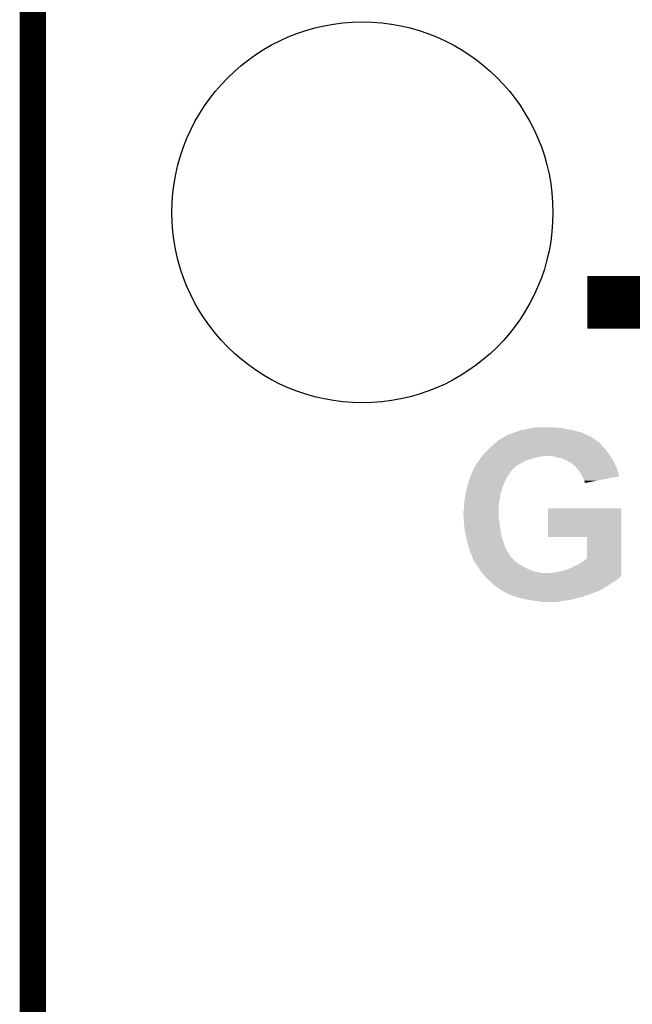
# Model space of a CAD drawing. Extents: x -0.05 to 0.95, y -0.15 to 2.1.
# Tile 34 of 51: x -0.05 to 0.09, y 1.67 to 1.89. Entities that reach past the tile are written whole.
import ezdxf

# ---------------------------------------------------------------- set-up
doc = ezdxf.new("R2010")
doc.units = 0
doc.layers.get('0').update_dxf_attribs({"linetype": 'CONTINUOUS'})
for name, color, linetype in [('LTE_IOT_13_CLICK_V101A_GKO', 9, 'CONTINUOUS'), ('LTE_IOT_13_CLICK_V101A_GTO', 11, 'CONTINUOUS'), ('LTE_IOT_13_CLICK_V101A_GTS', 8, 'CONTINUOUS')]:
    doc.layers.add(name, color=color, linetype=linetype)

# ---------------------------------------------------------------- blocks, each defined once
blk = doc.blocks.new('ROUND_91')
blk.add_circle((0, 0), 0.04335)

msp = doc.modelspace()

# ---------------------------------------------------------------- linework, layer by layer
at = {"layer": 'LTE_IOT_13_CLICK_V101A_GKO', "const_width": 0.006}
msp.add_lwpolyline([(-0.05, -0.15), (-0.05, 2.01)], dxfattribs=at)
at = {"layer": 'LTE_IOT_13_CLICK_V101A_GTO', "const_width": 0.012}
msp.add_lwpolyline([(0.0762, 1.8295), (0.1746, 1.8295)], dxfattribs=at)
at = {"layer": 'LTE_IOT_13_CLICK_V101A_GTO'}
for points in [[(0.0598, 1.8), (0.061, 1.8004), (0.07442, 1.8), (0.0729, 1.8004)], [(0.061, 1.8004), (0.0617, 1.8005), (0.0729, 1.8004), (0.0723, 1.8005)], [(0.0617, 1.8005), (0.0625, 1.8007), (0.0723, 1.8005), (0.0711, 1.8007)], [(0.0625, 1.8007), (0.0633, 1.8009), (0.0711, 1.8007), (0.0703, 1.8009)], [(0.0633, 1.8009), (0.06415, 1.801), (0.0703, 1.8009), (0.0695, 1.801)], [(0.06415, 1.801), (0.065, 1.8011), (0.0688, 1.801), (0.0682, 1.8011)], [(0.05563, 1.7978), (0.05587, 1.798), (0.0786, 1.7978), (0.0784, 1.798)], [(0.05587, 1.798), (0.05598, 1.7981), (0.0784, 1.798), (0.0782, 1.7981)], [(0.05598, 1.7981), (0.0561, 1.7982), (0.0782, 1.7981), (0.07807, 1.7982)], [(0.0561, 1.7982), (0.05695, 1.7987), (0.07807, 1.7982), (0.0774, 1.7987)], [(0.05695, 1.7987), (0.05763, 1.7991), (0.0774, 1.7987), (0.0766, 1.7991)], [(0.05763, 1.7991), (0.0578, 1.7992), (0.0766, 1.7991), (0.07637, 1.7992)], [(0.0579, 1.7992), (0.058, 1.7993), (0.07637, 1.7992), (0.07615, 1.7993)], [(0.058, 1.7993), (0.0582, 1.7994), (0.07615, 1.7993), (0.07593, 1.7994)], [(0.0582, 1.7994), (0.0585, 1.7995), (0.07593, 1.7994), (0.0757, 1.7995)], [(0.0585, 1.7995), (0.0589, 1.7996), (0.0757, 1.7995), (0.07548, 1.7996)], [(0.0589, 1.7996), (0.0593, 1.7998), (0.07548, 1.7996), (0.07503, 1.7998)], [(0.0593, 1.7998), (0.05955, 1.7999), (0.07503, 1.7998), (0.0748, 1.7999)], [(0.05955, 1.7999), (0.0598, 1.8), (0.0748, 1.7999), (0.07442, 1.8)], [(0.0528, 1.7952), (0.0536, 1.796), (0.08093, 1.7952), (0.0804, 1.796)], [(0.0536, 1.796), (0.054, 1.7964), (0.0804, 1.796), (0.08, 1.7964)], [(0.054, 1.7964), (0.05458, 1.7969), (0.08, 1.7964), (0.0795, 1.7969)], [(0.05458, 1.7969), (0.05505, 1.7973), (0.0795, 1.7969), (0.0792, 1.7973)], [(0.05505, 1.7973), (0.0554, 1.7976), (0.0792, 1.7973), (0.0789, 1.7976)], [(0.0554, 1.7976), (0.05563, 1.7978), (0.0789, 1.7976), (0.0786, 1.7978)], [(0.0512, 1.7931), (0.05152, 1.7935), (0.0615, 1.7931), (0.0622, 1.7935)], [(0.05152, 1.7935), (0.0516, 1.7936), (0.0622, 1.7935), (0.0625, 1.7936)], [(0.0516, 1.7936), (0.05166, 1.7937), (0.0625, 1.7936), (0.0628, 1.7937)], [(0.05166, 1.7937), (0.0519, 1.7941), (0.0628, 1.7937), (0.0641, 1.7941)], [(0.0519, 1.7941), (0.05198, 1.7942), (0.0641, 1.7941), (0.0647, 1.7942)], [(0.05198, 1.7942), (0.05214, 1.7944), (0.0647, 1.7942), (0.0653, 1.7944)], [(0.05214, 1.7944), (0.05222, 1.7945), (0.0658, 1.7944), (0.0662, 1.7945)], [(0.05214, 1.7944), (0.05214, 1.7944), (0.0653, 1.7944), (0.0658, 1.7944)], [(0.05222, 1.7945), (0.0523, 1.7946), (0.08141, 1.7945), (0.08134, 1.7946)], [(0.0523, 1.7946), (0.05247, 1.7948), (0.08134, 1.7946), (0.0812, 1.7948)], [(0.05247, 1.7948), (0.0528, 1.7952), (0.0812, 1.7948), (0.08093, 1.7952)], [(0.0693, 1.7942), (0.0683, 1.7945), (0.08163, 1.7942), (0.08141, 1.7945)], [(0.0698, 1.7941), (0.0693, 1.7942), (0.0817, 1.7941), (0.08163, 1.7942)], [(0.0703, 1.794), (0.0698, 1.7941), (0.08176, 1.794), (0.0817, 1.7941)], [(0.0711, 1.7937), (0.0703, 1.794), (0.08193, 1.7937), (0.08176, 1.794)], [(0.0717, 1.7934), (0.0711, 1.7937), (0.0821, 1.7934), (0.08193, 1.7937)], [(0.0722, 1.7931), (0.0717, 1.7934), (0.08225, 1.7931), (0.0821, 1.7934)], [(0.0501, 1.7911), (0.05041, 1.7918), (0.0588, 1.7911), (0.0595, 1.7918)], [(0.05041, 1.7918), (0.0505, 1.792), (0.0595, 1.7918), (0.05973, 1.792)], [(0.0506, 1.7922), (0.0508, 1.7924), (0.05997, 1.7922), (0.0602, 1.7924)], [(0.0506, 1.792), (0.0506, 1.7922), (0.05973, 1.792), (0.05997, 1.7922)], [(0.0508, 1.7924), (0.0509, 1.7927), (0.0602, 1.7924), (0.0608, 1.7927)], [(0.0509, 1.7927), (0.0512, 1.7931), (0.0608, 1.7927), (0.0615, 1.7931)], [(0.0725, 1.7929), (0.0722, 1.7931), (0.08235, 1.7929), (0.08225, 1.7931)], [(0.07294, 1.7926), (0.0726, 1.7929), (0.0825, 1.7926), (0.08235, 1.7929)], [(0.0734, 1.7922), (0.07294, 1.7926), (0.08268, 1.7922), (0.0825, 1.7926)], [(0.07383, 1.7917), (0.0734, 1.7922), (0.0829, 1.7917), (0.08268, 1.7922)], [(0.074, 1.7915), (0.07383, 1.7917), (0.08297, 1.7915), (0.0829, 1.7917)], [(0.07453, 1.7908), (0.074, 1.7915), (0.0832, 1.7908), (0.08297, 1.7915)], [(0.04927, 1.7889), (0.04943, 1.7894), (0.0575, 1.7889), (0.0577, 1.7894)], [(0.04943, 1.7894), (0.0496, 1.7899), (0.0577, 1.7894), (0.058, 1.7899)], [(0.0496, 1.7899), (0.0497, 1.7902), (0.058, 1.7899), (0.05822, 1.7902)], [(0.0497, 1.7902), (0.04974, 1.7903), (0.05822, 1.7902), (0.0583, 1.7903)], [(0.04974, 1.7903), (0.05001, 1.7909), (0.0583, 1.7903), (0.0587, 1.7909)], [(0.05001, 1.7909), (0.0501, 1.7911), (0.0587, 1.7909), (0.0588, 1.7911)], [(0.0746, 1.7907), (0.07453, 1.7908), (0.08322, 1.7907), (0.0832, 1.7908)], [(0.075, 1.79), (0.0746, 1.7907), (0.08338, 1.79), (0.08322, 1.7907)], [(0.07505, 1.7899), (0.075, 1.79), (0.0834, 1.7899), (0.08338, 1.79)], [(0.0753, 1.7894), (0.07505, 1.7899), (0.08083, 1.7894), (0.0834, 1.7899)], [(0.0755, 1.7889), (0.0753, 1.7894), (0.07826, 1.7889), (0.08083, 1.7894)], [(0.0486, 1.7865), (0.04865, 1.7867), (0.05663, 1.7865), (0.0567, 1.7867)], [(0.04865, 1.7867), (0.04886, 1.7875), (0.0567, 1.7867), (0.0569, 1.7875)], [(0.04886, 1.7875), (0.0491, 1.7884), (0.0569, 1.7875), (0.05729, 1.7884)], [(0.0491, 1.7884), (0.04927, 1.7889), (0.05729, 1.7884), (0.0575, 1.7889)], [(0.0756, 1.7885), (0.0755, 1.7889), (0.07621, 1.7885), (0.07826, 1.7889)], [(0.0757, 1.7884), (0.0757, 1.7885), (0.0757, 1.7884), (0.07621, 1.7885)], [(0.0482, 1.7841), (0.0483, 1.7849), (0.05614, 1.7841), (0.0563, 1.7849)], [(0.0483, 1.7849), (0.04849, 1.7859), (0.0563, 1.7849), (0.0564, 1.7859)], [(0.04849, 1.7859), (0.0486, 1.7865), (0.0564, 1.7859), (0.05663, 1.7865)], [(0.048, 1.7819), (0.0481, 1.7823), (0.056, 1.7819), (0.056, 1.7823)], [(0.0481, 1.7835), (0.04817, 1.7839), (0.05606, 1.7835), (0.0561, 1.7839)], [(0.0481, 1.7828), (0.0481, 1.7835), (0.056, 1.7828), (0.05606, 1.7835)], [(0.0481, 1.7823), (0.0481, 1.7828), (0.056, 1.7823), (0.056, 1.7828)], [(0.04817, 1.7839), (0.0482, 1.7841), (0.0561, 1.7839), (0.05614, 1.7841)], [(0.0672, 1.7761), (0.0672, 1.7826), (0.0839, 1.7761), (0.0839, 1.7826)], [(0.0672, 1.7826), (0.0672, 1.7826), (0.0839, 1.7826), (0.0672, 1.7826)], [(0.048, 1.7813), (0.048, 1.7819), (0.056, 1.7813), (0.056, 1.7819)], [(0.04804, 1.7805), (0.048, 1.7813), (0.056, 1.7805), (0.056, 1.7813)], [(0.0481, 1.7793), (0.04804, 1.7805), (0.0562, 1.7793), (0.056, 1.7805)], [(0.04818, 1.7785), (0.0481, 1.7793), (0.0563, 1.7785), (0.0562, 1.7793)], [(0.04826, 1.7778), (0.04818, 1.7785), (0.0564, 1.7778), (0.0563, 1.7785)], [(0.0483, 1.7774), (0.04826, 1.7778), (0.05647, 1.7774), (0.0564, 1.7778)], [(0.04861, 1.7761), (0.0483, 1.7774), (0.0567, 1.7761), (0.05647, 1.7774)], [(0.0487, 1.7757), (0.04861, 1.7761), (0.05684, 1.7757), (0.0567, 1.7761)], [(0.0489, 1.7748), (0.0487, 1.7757), (0.05716, 1.7748), (0.05684, 1.7757)], [(0.0761, 1.7712), (0.0761, 1.7761), (0.0839, 1.7712), (0.0839, 1.7761)], [(0.04901, 1.7744), (0.0489, 1.7748), (0.0573, 1.7744), (0.05716, 1.7748)], [(0.04927, 1.7735), (0.04901, 1.7744), (0.0576, 1.7735), (0.0573, 1.7744)], [(0.0493, 1.7734), (0.04927, 1.7735), (0.05766, 1.7734), (0.0576, 1.7735)], [(0.0495, 1.7728), (0.0493, 1.7734), (0.058, 1.7728), (0.05766, 1.7734)], [(0.0497, 1.7723), (0.0495, 1.7728), (0.05831, 1.7723), (0.058, 1.7728)], [(0.04985, 1.772), (0.0497, 1.7723), (0.0585, 1.772), (0.05831, 1.7723)], [(0.0499, 1.7719), (0.04985, 1.772), (0.05857, 1.7719), (0.0585, 1.772)], [(0.05, 1.7715), (0.0499, 1.7719), (0.05886, 1.7715), (0.05857, 1.7719)], [(0.0501, 1.7713), (0.05, 1.7715), (0.059, 1.7713), (0.05886, 1.7715)], [(0.05015, 1.7712), (0.0501, 1.7713), (0.0592, 1.7712), (0.059, 1.7713)], [(0.0502, 1.7711), (0.05015, 1.7712), (0.05925, 1.7711), (0.0592, 1.7712)], [(0.0502, 1.771), (0.0502, 1.7711), (0.0593, 1.771), (0.05925, 1.7711)], [(0.05033, 1.7708), (0.0502, 1.771), (0.0595, 1.7708), (0.0593, 1.771)], [(0.0747, 1.7702), (0.0761, 1.7712), (0.0839, 1.7702), (0.0839, 1.7712)], [(0.05051, 1.7705), (0.05033, 1.7708), (0.0599, 1.7705), (0.0595, 1.7708)], [(0.0507, 1.7702), (0.05051, 1.7705), (0.0602, 1.7702), (0.0599, 1.7705)], [(0.0512, 1.7694), (0.0507, 1.7702), (0.06153, 1.7694), (0.0602, 1.7702)], [(0.05127, 1.7693), (0.0512, 1.7694), (0.0617, 1.7693), (0.06153, 1.7694)], [(0.05147, 1.769), (0.05127, 1.7693), (0.0623, 1.769), (0.0617, 1.7693)], [(0.05187, 1.7684), (0.05147, 1.769), (0.0637, 1.7684), (0.0623, 1.769)], [(0.071, 1.7685), (0.0719, 1.7688), (0.0839, 1.7685), (0.0839, 1.7688)], [(0.0719, 1.7688), (0.072, 1.7689), (0.0839, 1.7688), (0.0839, 1.7689)], [(0.072, 1.7689), (0.0723, 1.769), (0.0839, 1.7689), (0.0839, 1.769)], [(0.0723, 1.769), (0.0728, 1.7692), (0.0839, 1.769), (0.0839, 1.7692)], [(0.0728, 1.7692), (0.0733, 1.7695), (0.0839, 1.7692), (0.0839, 1.7695)], [(0.0733, 1.7695), (0.074, 1.7698), (0.0839, 1.7695), (0.0839, 1.7698)], [(0.074, 1.7698), (0.0747, 1.7702), (0.0839, 1.7698), (0.0839, 1.7702)], [(0.052, 1.7682), (0.05187, 1.7684), (0.0644, 1.7682), (0.0637, 1.7684)], [(0.05213, 1.768), (0.052, 1.7682), (0.0652, 1.768), (0.0644, 1.7682)], [(0.0522, 1.7679), (0.05213, 1.768), (0.0661, 1.7679), (0.0652, 1.768)], [(0.05284, 1.7672), (0.0522, 1.7679), (0.0839, 1.7672), (0.0839, 1.7679)], [(0.05321, 1.7668), (0.05284, 1.7672), (0.0835, 1.7668), (0.0839, 1.7672)], [(0.0533, 1.7667), (0.05321, 1.7668), (0.08335, 1.7667), (0.0835, 1.7668)], [(0.05341, 1.7666), (0.0533, 1.7667), (0.0832, 1.7666), (0.08335, 1.7667)], [(0.05374, 1.7663), (0.05341, 1.7666), (0.0829, 1.7663), (0.0832, 1.7666)], [(0.0679, 1.7679), (0.0685, 1.768), (0.0839, 1.7679), (0.0839, 1.768)], [(0.0685, 1.768), (0.0693, 1.7681), (0.0839, 1.768), (0.0839, 1.7681)], [(0.0693, 1.7681), (0.0701, 1.7683), (0.0839, 1.7681), (0.0839, 1.7683)], [(0.0701, 1.7683), (0.071, 1.7685), (0.0839, 1.7683), (0.0839, 1.7685)], [(0.05429, 1.7658), (0.05374, 1.7663), (0.0821, 1.7658), (0.0829, 1.7663)], [(0.0544, 1.7657), (0.05429, 1.7658), (0.08193, 1.7657), (0.0821, 1.7658)], [(0.0549, 1.7652), (0.0544, 1.7657), (0.0811, 1.7652), (0.08193, 1.7657)], [(0.0554, 1.7648), (0.0549, 1.7652), (0.0805, 1.7648), (0.0811, 1.7652)], [(0.0558, 1.7645), (0.0554, 1.7648), (0.08005, 1.7645), (0.0805, 1.7648)], [(0.056, 1.7644), (0.0558, 1.7645), (0.0799, 1.7644), (0.08005, 1.7645)], [(0.0562, 1.7643), (0.056, 1.7644), (0.0797, 1.7643), (0.0799, 1.7644)], [(0.0568, 1.7639), (0.0562, 1.7643), (0.0789, 1.7639), (0.0797, 1.7643)], [(0.0569, 1.7638), (0.0568, 1.7639), (0.0787, 1.7638), (0.0789, 1.7639)], [(0.05708, 1.7637), (0.0569, 1.7638), (0.0785, 1.7637), (0.0787, 1.7638)], [(0.0578, 1.7633), (0.05708, 1.7637), (0.07737, 1.7633), (0.0785, 1.7637)], [(0.05825, 1.7631), (0.0578, 1.7633), (0.0768, 1.7631), (0.07737, 1.7633)], [(0.05848, 1.763), (0.05825, 1.7631), (0.0766, 1.763), (0.0767, 1.7631)], [(0.05825, 1.7631), (0.05825, 1.7631), (0.0767, 1.7631), (0.0768, 1.7631)], [(0.0587, 1.7629), (0.05848, 1.763), (0.0764, 1.7629), (0.0766, 1.763)], [(0.0593, 1.7627), (0.0587, 1.7629), (0.0756, 1.7627), (0.0764, 1.7629)], [(0.0599, 1.7625), (0.0593, 1.7627), (0.0751, 1.7625), (0.0756, 1.7627)], [(0.0605, 1.7623), (0.0599, 1.7625), (0.0745, 1.7623), (0.0751, 1.7625)], [(0.06095, 1.7622), (0.0605, 1.7623), (0.0739, 1.7622), (0.0745, 1.7623)], [(0.0623, 1.7619), (0.06095, 1.7622), (0.07285, 1.7619), (0.0739, 1.7622)], [(0.06283, 1.7618), (0.0623, 1.7619), (0.0725, 1.7618), (0.07285, 1.7619)], [(0.0639, 1.7616), (0.06283, 1.7618), (0.0709, 1.7616), (0.0725, 1.7618)], [(0.0653, 1.7614), (0.0639, 1.7616), (0.06983, 1.7614), (0.0709, 1.7616)], [(0.0659, 1.7613), (0.0653, 1.7614), (0.0693, 1.7613), (0.06983, 1.7614)]]:
    msp.add_solid(points, dxfattribs=at)

# ---------------------------------------------------------------- block references
at = {"layer": 'LTE_IOT_13_CLICK_V101A_GTS'}
msp.add_blockref('ROUND_91', (0.025, 1.85), dxfattribs=at)

doc.saveas('drawing.dxf')
